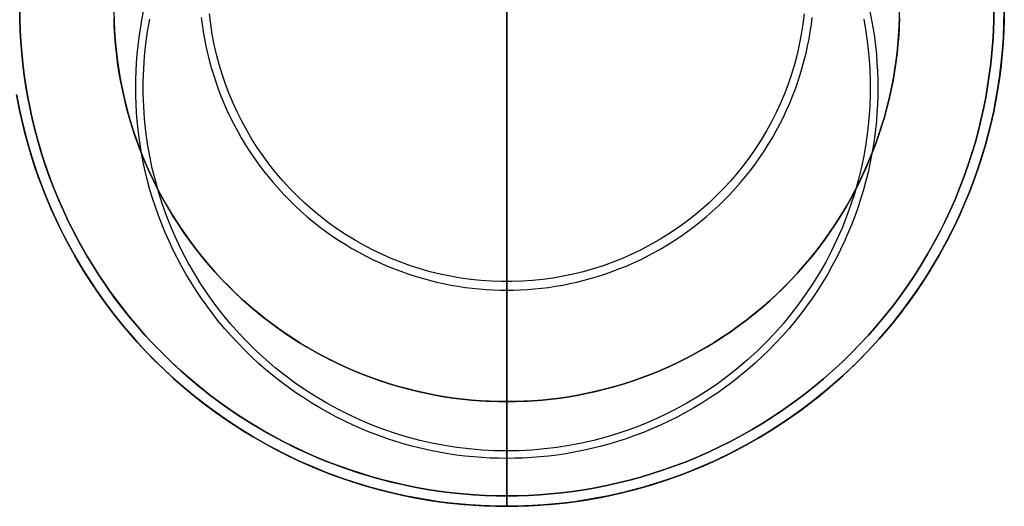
# Model space of a CAD drawing. Header units: millimetres. Extents: x -165 to 165, y -140 to 140.
# Tile 23 of 38: x 45 to 64, y -140 to -131. Entities that reach past the tile are written whole.
import ezdxf

# ---------------------------------------------------------------- set-up
doc = ezdxf.new("R2010")
doc.units = ezdxf.units.MM
doc.header["$MEASUREMENT"] = 0
doc.layers.add('Predefinito', color=5, linetype='Continuous')

# ---------------------------------------------------------------- blocks, each defined once
blk = doc.blocks.new('(#617) SUMATRA')
at = {"layer": 'Predefinito'}
for points in [[(54.5, -138), (54.5, -122)], [(48.667, -130.662), (48.684, -130.797), (48.704, -130.932), (48.728, -131.068), (48.755, -131.205), (48.785, -131.341), (48.819, -131.478), (48.857, -131.615), (48.898, -131.752), (48.942, -131.889), (48.99, -132.025), (49.042, -132.161), (49.098, -132.296), (49.157, -132.43), (49.219, -132.564), (49.286, -132.696), (49.356, -132.827), (49.429, -132.957), (49.506, -133.085), (49.587, -133.212), (49.671, -133.337), (49.758, -133.46), (49.849, -133.581), (49.943, -133.7), (50.04, -133.816), (50.14, -133.93), (50.243, -134.042), (50.349, -134.151), (50.458, -134.257), (50.57, -134.36), (50.684, -134.46), (50.8, -134.557), (50.919, -134.651), (51.04, -134.742), (51.163, -134.829), (51.288, -134.913), (51.415, -134.994), (51.543, -135.071), (51.673, -135.144), (51.804, -135.214), (51.936, -135.281), (52.07, -135.343), (52.204, -135.402), (52.339, -135.458), (52.475, -135.51), (52.611, -135.558), (52.748, -135.602), (52.885, -135.643), (53.022, -135.681), (53.159, -135.715), (53.295, -135.745), (53.432, -135.772), (53.568, -135.796), (53.703, -135.816), (53.838, -135.833), (53.973, -135.846), (54.106, -135.857), (54.238, -135.864), (54.37, -135.869), (54.5, -135.87), (54.63, -135.869), (54.762, -135.864), (54.894, -135.857), (55.027, -135.846), (55.162, -135.833), (55.297, -135.816), (55.432, -135.796), (55.568, -135.772), (55.705, -135.745), (55.841, -135.715), (55.978, -135.681), (56.115, -135.643), (56.252, -135.602), (56.389, -135.558), (56.525, -135.51), (56.661, -135.458), (56.796, -135.402), (56.93, -135.343), (57.064, -135.281), (57.196, -135.214), (57.327, -135.144), (57.457, -135.071), (57.585, -134.994), (57.712, -134.913), (57.837, -134.829), (57.96, -134.742), (58.081, -134.651), (58.2, -134.557), (58.316, -134.46), (58.43, -134.36), (58.542, -134.257), (58.651, -134.151), (58.757, -134.042), (58.86, -133.93), (58.96, -133.816), (59.057, -133.7), (59.151, -133.581), (59.242, -133.46), (59.329, -133.337), (59.413, -133.212), (59.494, -133.085), (59.571, -132.957), (59.644, -132.827), (59.714, -132.696), (59.781, -132.564), (59.843, -132.43), (59.902, -132.296), (59.958, -132.161), (60.01, -132.025), (60.058, -131.889), (60.102, -131.752), (60.143, -131.615), (60.181, -131.478), (60.215, -131.341), (60.245, -131.205), (60.272, -131.068), (60.296, -130.932), (60.316, -130.797), (60.333, -130.662)], [(60.177, -130.59), (60.153, -130.786), (60.123, -130.98), (60.085, -131.174), (60.042, -131.366), (59.991, -131.556), (59.934, -131.745), (59.871, -131.931), (59.801, -132.116), (59.725, -132.297), (59.642, -132.476), (59.554, -132.652), (59.459, -132.825), (59.359, -132.995), (59.252, -133.161), (59.14, -133.323), (59.023, -133.481), (58.9, -133.635), (58.772, -133.785), (58.639, -133.93), (58.501, -134.07), (58.358, -134.206), (58.21, -134.337), (58.058, -134.462), (57.902, -134.582), (57.742, -134.697), (57.578, -134.806), (57.41, -134.91), (57.239, -135.007), (57.065, -135.099), (56.887, -135.184), (56.707, -135.263), (56.524, -135.336), (56.338, -135.403), (56.151, -135.463), (55.961, -135.517), (55.77, -135.564), (55.577, -135.605), (55.383, -135.639), (55.188, -135.666), (54.992, -135.686), (54.795, -135.7), (54.599, -135.707), (54.401, -135.707), (54.205, -135.7), (54.008, -135.686), (53.812, -135.666), (53.617, -135.639), (53.423, -135.605), (53.23, -135.564), (53.039, -135.517), (52.849, -135.463), (52.662, -135.403), (52.476, -135.336), (52.293, -135.263), (52.113, -135.184), (51.935, -135.099), (51.761, -135.007), (51.59, -134.91), (51.422, -134.806), (51.258, -134.697), (51.098, -134.582), (50.942, -134.462), (50.79, -134.337), (50.642, -134.206), (50.499, -134.07), (50.361, -133.93), (50.228, -133.785), (50.1, -133.635), (49.977, -133.481), (49.86, -133.323), (49.748, -133.161), (49.641, -132.995), (49.541, -132.825), (49.446, -132.652), (49.358, -132.476), (49.275, -132.297), (49.199, -132.116), (49.129, -131.931), (49.066, -131.745), (49.009, -131.556), (48.958, -131.366), (48.915, -131.174), (48.877, -130.98), (48.847, -130.786), (48.823, -130.59)], [(64, -130.5), (63.998, -130.711), (63.991, -130.924), (63.979, -131.138), (63.962, -131.354), (63.939, -131.571), (63.912, -131.789), (63.879, -132.008), (63.841, -132.229), (63.798, -132.449), (63.749, -132.671), (63.694, -132.892), (63.633, -133.114), (63.567, -133.335), (63.495, -133.557), (63.417, -133.777), (63.333, -133.997), (63.243, -134.216), (63.148, -134.433), (63.046, -134.649), (62.939, -134.863), (62.825, -135.076), (62.707, -135.286), (62.582, -135.493), (62.451, -135.698), (62.316, -135.901), (62.174, -136.1), (62.027, -136.296), (61.875, -136.488), (61.718, -136.676), (61.556, -136.861), (61.389, -137.041), (61.218, -137.218), (61.041, -137.389), (60.861, -137.556), (60.676, -137.718), (60.488, -137.875), (60.296, -138.027), (60.1, -138.174), (59.901, -138.316), (59.698, -138.451), (59.493, -138.582), (59.286, -138.707), (59.076, -138.825), (58.863, -138.939), (58.649, -139.046), (58.433, -139.148), (58.216, -139.243), (57.997, -139.333), (57.777, -139.417), (57.557, -139.495), (57.335, -139.567), (57.114, -139.633), (56.892, -139.694), (56.671, -139.749), (56.449, -139.798), (56.229, -139.841), (56.008, -139.879), (55.789, -139.912), (55.571, -139.939), (55.354, -139.962), (55.138, -139.979), (54.924, -139.991), (54.711, -139.998), (54.5, -140), (54.289, -139.998), (54.076, -139.991), (53.862, -139.979), (53.646, -139.962), (53.429, -139.939), (53.211, -139.912), (52.992, -139.879), (52.771, -139.841), (52.551, -139.798), (52.329, -139.749), (52.108, -139.694), (51.886, -139.633), (51.665, -139.567), (51.443, -139.495), (51.223, -139.417), (51.003, -139.333), (50.784, -139.243), (50.567, -139.148), (50.351, -139.046), (50.137, -138.939), (49.924, -138.825), (49.714, -138.707), (49.507, -138.582), (49.302, -138.451), (49.099, -138.316), (48.9, -138.174), (48.704, -138.027), (48.512, -137.875), (48.324, -137.718), (48.139, -137.556), (47.959, -137.389), (47.782, -137.218), (47.611, -137.041), (47.444, -136.861), (47.282, -136.676), (47.125, -136.488), (46.973, -136.296), (46.826, -136.1), (46.684, -135.901), (46.549, -135.698), (46.418, -135.493), (46.293, -135.286), (46.175, -135.076), (46.061, -134.863), (45.954, -134.649), (45.852, -134.433), (45.757, -134.216), (45.667, -133.997), (45.583, -133.777), (45.505, -133.557), (45.433, -133.335), (45.367, -133.114), (45.306, -132.892), (45.251, -132.671), (45.202, -132.449), (45.159, -132.229)], [(64, -130.5), (63.994, -130.828), (63.977, -131.155), (63.949, -131.482), (63.91, -131.808), (63.859, -132.132), (63.797, -132.454), (63.724, -132.773), (63.64, -133.091), (63.545, -133.404), (63.439, -133.715), (63.323, -134.022), (63.196, -134.324), (63.059, -134.622), (62.912, -134.915), (62.754, -135.203), (62.587, -135.485), (62.41, -135.761), (62.224, -136.031), (62.029, -136.294), (61.824, -136.55), (61.611, -136.8), (61.389, -137.041), (61.159, -137.275), (60.921, -137.501), (60.676, -137.719), (60.423, -137.927), (60.163, -138.127), (59.897, -138.318), (59.624, -138.5), (59.344, -138.672), (59.059, -138.834), (58.769, -138.987), (58.474, -139.129), (58.173, -139.261), (57.869, -139.383), (57.56, -139.494), (57.248, -139.594), (56.932, -139.683), (56.614, -139.762), (56.293, -139.829), (55.97, -139.886), (55.645, -139.931), (55.319, -139.965), (54.992, -139.987), (54.664, -139.999), (54.336, -139.999), (54.008, -139.987), (53.681, -139.965), (53.355, -139.931), (53.03, -139.886), (52.707, -139.829), (52.386, -139.762), (52.068, -139.683), (51.752, -139.594), (51.44, -139.494), (51.131, -139.383), (50.827, -139.261), (50.526, -139.129), (50.231, -138.987), (49.941, -138.834), (49.656, -138.672), (49.376, -138.5), (49.103, -138.318), (48.837, -138.127), (48.577, -137.927), (48.324, -137.719), (48.079, -137.501), (47.841, -137.275), (47.611, -137.041), (47.389, -136.8), (47.176, -136.55), (46.971, -136.294), (46.776, -136.031), (46.59, -135.761), (46.413, -135.485), (46.246, -135.203), (46.088, -134.915), (45.941, -134.622), (45.804, -134.324), (45.677, -134.022), (45.561, -133.715), (45.455, -133.404), (45.36, -133.091), (45.276, -132.773), (45.203, -132.454), (45.141, -132.132)], [(64, -130.5), (63.994, -130.828), (63.977, -131.155), (63.949, -131.482), (63.91, -131.808), (63.859, -132.132), (63.797, -132.454), (63.724, -132.773), (63.64, -133.091), (63.545, -133.404), (63.439, -133.715), (63.323, -134.022), (63.196, -134.324), (63.059, -134.622), (62.912, -134.915), (62.754, -135.203), (62.587, -135.485), (62.41, -135.761), (62.224, -136.031), (62.029, -136.294), (61.824, -136.55), (61.611, -136.8), (61.389, -137.041), (61.159, -137.275), (60.921, -137.501), (60.676, -137.719), (60.423, -137.927), (60.163, -138.127), (59.897, -138.318), (59.624, -138.5), (59.344, -138.672), (59.059, -138.834), (58.769, -138.987), (58.474, -139.129), (58.173, -139.261), (57.869, -139.383), (57.56, -139.494), (57.248, -139.594), (56.932, -139.683), (56.614, -139.762), (56.293, -139.829), (55.97, -139.886), (55.645, -139.931), (55.319, -139.965), (54.992, -139.987), (54.664, -139.999), (54.336, -139.999), (54.008, -139.987), (53.681, -139.965), (53.355, -139.931), (53.03, -139.886), (52.707, -139.829), (52.386, -139.762), (52.068, -139.683), (51.752, -139.594), (51.44, -139.494), (51.131, -139.383), (50.827, -139.261), (50.526, -139.129), (50.231, -138.987), (49.941, -138.834), (49.656, -138.672), (49.376, -138.5), (49.103, -138.318), (48.837, -138.127), (48.577, -137.927), (48.324, -137.719), (48.079, -137.501), (47.841, -137.275), (47.611, -137.041), (47.389, -136.8), (47.176, -136.55), (46.971, -136.294), (46.776, -136.031), (46.59, -135.761), (46.413, -135.485), (46.246, -135.203), (46.088, -134.915), (45.941, -134.622), (45.804, -134.324), (45.677, -134.022), (45.561, -133.715), (45.455, -133.404), (45.36, -133.091), (45.276, -132.773), (45.203, -132.454), (45.141, -132.132)], [(63.8, -130.5), (63.798, -130.706), (63.791, -130.915), (63.779, -131.124), (63.762, -131.336), (63.741, -131.548), (63.714, -131.762), (63.682, -131.977), (63.645, -132.192), (63.602, -132.408), (63.554, -132.625), (63.5, -132.842), (63.441, -133.059), (63.376, -133.276), (63.305, -133.492), (63.229, -133.708), (63.147, -133.923), (63.059, -134.137), (62.966, -134.35), (62.866, -134.562), (62.761, -134.771), (62.65, -134.979), (62.534, -135.185), (62.412, -135.388), (62.284, -135.589), (62.151, -135.787), (62.013, -135.982), (61.869, -136.174), (61.72, -136.362), (61.566, -136.546), (61.408, -136.727), (61.244, -136.904), (61.076, -137.076), (60.904, -137.244), (60.727, -137.408), (60.546, -137.566), (60.362, -137.72), (60.174, -137.869), (59.982, -138.013), (59.787, -138.151), (59.589, -138.284), (59.388, -138.412), (59.185, -138.534), (58.979, -138.65), (58.771, -138.761), (58.562, -138.866), (58.35, -138.966), (58.137, -139.059), (57.923, -139.147), (57.708, -139.229), (57.492, -139.305), (57.276, -139.376), (57.059, -139.441), (56.842, -139.5), (56.625, -139.554), (56.408, -139.602), (56.192, -139.645), (55.977, -139.682), (55.762, -139.714), (55.548, -139.741), (55.336, -139.762), (55.124, -139.779), (54.915, -139.791), (54.706, -139.798), (54.5, -139.8), (54.294, -139.798), (54.085, -139.791), (53.876, -139.779), (53.664, -139.762), (53.452, -139.741), (53.238, -139.714), (53.023, -139.682), (52.808, -139.645), (52.592, -139.602), (52.375, -139.554), (52.158, -139.5), (51.941, -139.441), (51.724, -139.376), (51.508, -139.305), (51.292, -139.229), (51.077, -139.147), (50.863, -139.059), (50.65, -138.966), (50.438, -138.866), (50.229, -138.761), (50.021, -138.65), (49.815, -138.534), (49.612, -138.412), (49.411, -138.284), (49.213, -138.151), (49.018, -138.013), (48.826, -137.869), (48.638, -137.72), (48.454, -137.566), (48.273, -137.408), (48.096, -137.244), (47.924, -137.076), (47.756, -136.904), (47.592, -136.727), (47.434, -136.546), (47.28, -136.362), (47.131, -136.174), (46.987, -135.982), (46.849, -135.787), (46.716, -135.589), (46.588, -135.388), (46.466, -135.185), (46.35, -134.979), (46.239, -134.771), (46.134, -134.562), (46.034, -134.35), (45.941, -134.137), (45.853, -133.923), (45.771, -133.708), (45.695, -133.492), (45.624, -133.276), (45.559, -133.059), (45.5, -132.842), (45.446, -132.625), (45.398, -132.408), (45.355, -132.192), (45.318, -131.977), (45.286, -131.762), (45.259, -131.548), (45.238, -131.336), (45.221, -131.124), (45.209, -130.915), (45.202, -130.706), (45.2, -130.5)], [(47.002, -130.666), (47.007, -130.834), (47.017, -131.004), (47.03, -131.174), (47.048, -131.345), (47.069, -131.518), (47.095, -131.691), (47.125, -131.865), (47.16, -132.039), (47.198, -132.214), (47.242, -132.389), (47.29, -132.564), (47.342, -132.739), (47.399, -132.913), (47.46, -133.087), (47.527, -133.261), (47.597, -133.433), (47.673, -133.605), (47.753, -133.776), (47.838, -133.945), (47.927, -134.112), (48.021, -134.278), (48.12, -134.442), (48.223, -134.604), (48.33, -134.764), (48.441, -134.921), (48.557, -135.075), (48.677, -135.227), (48.801, -135.376), (48.929, -135.522), (49.061, -135.664), (49.197, -135.803), (49.336, -135.939), (49.478, -136.071), (49.624, -136.199), (49.773, -136.323), (49.925, -136.443), (50.079, -136.559), (50.236, -136.67), (50.396, -136.777), (50.558, -136.88), (50.722, -136.979), (50.888, -137.073), (51.055, -137.162), (51.224, -137.247), (51.395, -137.327), (51.567, -137.403), (51.739, -137.473), (51.913, -137.54), (52.087, -137.601), (52.261, -137.658), (52.436, -137.71), (52.611, -137.758), (52.786, -137.802), (52.961, -137.84), (53.135, -137.875), (53.309, -137.905), (53.482, -137.931), (53.655, -137.952), (53.826, -137.97), (53.996, -137.983), (54.166, -137.993), (54.334, -137.998), (54.5, -138), (54.666, -137.998), (54.834, -137.993), (55.004, -137.983), (55.174, -137.97), (55.345, -137.952), (55.518, -137.931), (55.691, -137.905), (55.865, -137.875), (56.039, -137.84), (56.214, -137.802), (56.389, -137.758), (56.564, -137.71), (56.739, -137.658), (56.913, -137.601), (57.087, -137.54), (57.261, -137.473), (57.433, -137.403), (57.605, -137.327), (57.776, -137.247), (57.945, -137.162), (58.112, -137.073), (58.278, -136.979), (58.442, -136.88), (58.604, -136.777), (58.764, -136.67), (58.921, -136.559), (59.075, -136.443), (59.227, -136.323), (59.376, -136.199), (59.522, -136.071), (59.664, -135.939), (59.803, -135.803), (59.939, -135.664), (60.071, -135.522), (60.199, -135.376), (60.323, -135.227), (60.443, -135.075), (60.559, -134.921), (60.67, -134.764), (60.777, -134.604), (60.88, -134.442), (60.979, -134.278), (61.073, -134.112), (61.162, -133.945), (61.247, -133.776), (61.327, -133.605), (61.403, -133.433), (61.473, -133.261), (61.54, -133.087), (61.601, -132.913), (61.658, -132.739), (61.71, -132.564), (61.758, -132.389), (61.802, -132.214), (61.84, -132.039), (61.875, -131.865), (61.905, -131.691), (61.931, -131.518), (61.952, -131.345), (61.97, -131.174), (61.983, -131.004), (61.993, -130.834), (61.998, -130.666)], [(47, -130.5), (47.004, -130.759), (47.018, -131.017), (47.04, -131.275), (47.071, -131.532), (47.111, -131.788), (47.16, -132.042), (47.218, -132.295), (47.284, -132.545), (47.359, -132.793), (47.443, -133.038), (47.534, -133.28), (47.634, -133.519), (47.743, -133.754), (47.859, -133.985), (47.983, -134.213), (48.115, -134.435), (48.255, -134.653), (48.402, -134.866), (48.556, -135.074), (48.718, -135.277), (48.886, -135.473), (49.061, -135.664), (49.243, -135.849), (49.43, -136.027), (49.624, -136.199), (49.824, -136.364), (50.029, -136.522), (50.24, -136.672), (50.455, -136.816), (50.676, -136.952), (50.9, -137.08), (51.13, -137.2), (51.363, -137.312), (51.6, -137.417), (51.84, -137.513), (52.084, -137.6), (52.331, -137.679), (52.58, -137.75), (52.831, -137.812), (53.084, -137.865), (53.34, -137.91), (53.596, -137.945), (53.853, -137.972), (54.112, -137.99), (54.371, -137.999), (54.629, -137.999), (54.888, -137.99), (55.147, -137.972), (55.404, -137.945), (55.66, -137.91), (55.916, -137.865), (56.169, -137.812), (56.42, -137.75), (56.669, -137.679), (56.916, -137.6), (57.16, -137.513), (57.4, -137.417), (57.637, -137.312), (57.87, -137.2), (58.1, -137.08), (58.324, -136.952), (58.545, -136.816), (58.76, -136.672), (58.971, -136.522), (59.176, -136.364), (59.376, -136.199), (59.57, -136.027), (59.757, -135.849), (59.939, -135.664), (60.114, -135.473), (60.282, -135.277), (60.444, -135.074), (60.598, -134.866), (60.745, -134.653), (60.885, -134.435), (61.017, -134.213), (61.141, -133.985), (61.257, -133.754), (61.366, -133.519), (61.466, -133.28), (61.557, -133.038), (61.641, -132.793), (61.716, -132.545), (61.782, -132.295), (61.84, -132.042), (61.889, -131.788), (61.929, -131.532), (61.96, -131.275), (61.982, -131.017), (61.996, -130.759), (62, -130.5)], [(47, -130.5), (47.004, -130.759), (47.018, -131.017), (47.04, -131.275), (47.071, -131.532), (47.111, -131.788), (47.16, -132.042), (47.218, -132.295), (47.284, -132.545), (47.359, -132.793), (47.443, -133.038), (47.534, -133.28), (47.634, -133.519), (47.743, -133.754), (47.859, -133.985), (47.983, -134.213), (48.115, -134.435), (48.255, -134.653), (48.402, -134.866), (48.556, -135.074), (48.718, -135.277), (48.886, -135.473), (49.061, -135.664), (49.243, -135.849), (49.43, -136.027), (49.624, -136.199), (49.824, -136.364), (50.029, -136.522), (50.24, -136.672), (50.455, -136.816), (50.676, -136.952), (50.9, -137.08), (51.13, -137.2), (51.363, -137.312), (51.6, -137.417), (51.84, -137.513), (52.084, -137.6), (52.331, -137.679), (52.58, -137.75), (52.831, -137.812), (53.084, -137.865), (53.34, -137.91), (53.596, -137.945), (53.853, -137.972), (54.112, -137.99), (54.371, -137.999), (54.629, -137.999), (54.888, -137.99), (55.147, -137.972), (55.404, -137.945), (55.66, -137.91), (55.916, -137.865), (56.169, -137.812), (56.42, -137.75), (56.669, -137.679), (56.916, -137.6), (57.16, -137.513), (57.4, -137.417), (57.637, -137.312), (57.87, -137.2), (58.1, -137.08), (58.324, -136.952), (58.545, -136.816), (58.76, -136.672), (58.971, -136.522), (59.176, -136.364), (59.376, -136.199), (59.57, -136.027), (59.757, -135.849), (59.939, -135.664), (60.114, -135.473), (60.282, -135.277), (60.444, -135.074), (60.598, -134.866), (60.745, -134.653), (60.885, -134.435), (61.017, -134.213), (61.141, -133.985), (61.257, -133.754), (61.366, -133.519), (61.466, -133.28), (61.557, -133.038), (61.641, -132.793), (61.716, -132.545), (61.782, -132.295), (61.84, -132.042), (61.889, -131.788), (61.929, -131.532), (61.96, -131.275), (61.982, -131.017), (61.996, -130.759), (62, -130.5)], [(54.5, -140), (54.5, -138)]]:
    blk.add_lwpolyline(points, dxfattribs=at)
at = {"layer": 'Predefinito', "extrusion": (1, 0, 0)}
for points in [[(-130, 56.982), (-130.238, 56.986), (-130.476, 56.998), (-130.713, 57.018), (-130.949, 57.047), (-131.185, 57.083), (-131.418, 57.127), (-131.651, 57.179), (-131.881, 57.239), (-132.109, 57.307), (-132.335, 57.382), (-132.558, 57.465), (-132.778, 57.556), (-132.995, 57.653), (-133.209, 57.759), (-133.419, 57.871), (-133.624, 57.991), (-133.826, 58.117), (-134.023, 58.25), (-134.216, 58.39), (-134.404, 58.536), (-134.587, 58.689), (-134.764, 58.847), (-134.936, 59.012), (-135.103, 59.182), (-135.263, 59.358), (-135.417, 59.539), (-135.566, 59.725), (-135.707, 59.916)], [(-135.707, 59.916), (-135.711, 59.922), (-135.716, 59.927), (-135.72, 59.932), (-135.725, 59.937), (-135.729, 59.942), (-135.734, 59.947), (-135.739, 59.951), (-135.745, 59.956), (-135.75, 59.96), (-135.755, 59.964), (-135.761, 59.968), (-135.767, 59.971), (-135.773, 59.975), (-135.779, 59.978), (-135.785, 59.981), (-135.791, 59.984), (-135.797, 59.986), (-135.803, 59.989), (-135.81, 59.991), (-135.816, 59.993), (-135.823, 59.994), (-135.83, 59.996), (-135.836, 59.997), (-135.843, 59.998), (-135.85, 59.999), (-135.856, 60), (-135.863, 60), (-135.87, 60)], [(-138, 0), (-138, 36)], [(-139.8, 60), (-139.807, 60), (-139.814, 60), (-139.82, 59.999), (-139.827, 59.998), (-139.834, 59.997), (-139.841, 59.996), (-139.847, 59.994), (-139.854, 59.993), (-139.861, 59.991), (-139.867, 59.988), (-139.873, 59.986), (-139.88, 59.983), (-139.886, 59.981), (-139.892, 59.978), (-139.898, 59.974), (-139.904, 59.971), (-139.91, 59.967), (-139.915, 59.963), (-139.921, 59.959), (-139.926, 59.955), (-139.931, 59.951), (-139.937, 59.946), (-139.941, 59.941), (-139.946, 59.937), (-139.951, 59.931), (-139.955, 59.926), (-139.959, 59.921), (-139.963, 59.915), (-139.967, 59.91), (-139.971, 59.904), (-139.974, 59.898), (-139.978, 59.892), (-139.981, 59.886), (-139.983, 59.88), (-139.986, 59.873), (-139.988, 59.867), (-139.991, 59.861), (-139.993, 59.854), (-139.994, 59.847), (-139.996, 59.841), (-139.997, 59.834), (-139.998, 59.827), (-139.999, 59.82), (-140, 59.814), (-140, 59.807), (-140, 59.8)], [(-140, 59.8), (-140, 0)]]:
    blk.add_lwpolyline(points, dxfattribs=at)
blk = doc.blocks.new('(#620) SUMATRA PIEDINO')
at = {"layer": 'Predefinito'}
for points in [[(2.229, -9.341), (2.449, -9.298), (2.671, -9.249), (2.892, -9.194), (3.114, -9.133), (3.335, -9.067), (3.557, -8.995), (3.777, -8.917), (3.997, -8.833), (4.216, -8.743), (4.433, -8.648), (4.649, -8.546), (4.863, -8.439), (5.076, -8.325), (5.286, -8.207), (5.493, -8.082), (5.698, -7.951), (5.901, -7.816), (6.1, -7.674), (6.296, -7.527), (6.488, -7.375), (6.676, -7.218), (6.861, -7.056), (7.041, -6.889), (7.218, -6.718), (7.389, -6.541), (7.556, -6.361), (7.718, -6.176), (7.875, -5.988), (8.027, -5.796), (8.174, -5.6), (8.316, -5.401), (8.451, -5.198), (8.582, -4.993), (8.707, -4.786), (8.825, -4.576), (8.939, -4.363), (9.046, -4.149), (9.148, -3.933), (9.243, -3.716), (9.333, -3.497), (9.417, -3.277), (9.495, -3.057), (9.567, -2.835), (9.633, -2.614), (9.694, -2.392), (9.749, -2.171), (9.798, -1.949), (9.841, -1.729), (9.879, -1.508), (9.912, -1.289), (9.939, -1.071), (9.962, -0.854), (9.979, -0.638), (9.991, -0.424), (9.998, -0.211), (10, 0), (9.998, 0.211), (9.991, 0.424), (9.979, 0.638), (9.962, 0.854), (9.939, 1.071), (9.912, 1.289), (9.879, 1.508), (9.841, 1.729), (9.798, 1.949), (9.749, 2.171), (9.694, 2.392), (9.633, 2.614), (9.567, 2.835), (9.495, 3.057), (9.417, 3.277), (9.333, 3.497), (9.243, 3.716), (9.148, 3.933), (9.046, 4.149), (8.939, 4.363), (8.825, 4.576), (8.707, 4.786), (8.582, 4.993), (8.451, 5.198), (8.316, 5.401), (8.174, 5.6), (8.027, 5.796), (7.875, 5.988), (7.718, 6.176), (7.556, 6.361), (7.389, 6.541), (7.218, 6.718), (7.041, 6.889), (6.861, 7.056), (6.676, 7.218), (6.488, 7.375), (6.296, 7.527), (6.1, 7.674), (5.901, 7.816), (5.698, 7.951), (5.493, 8.082), (5.286, 8.207), (5.076, 8.325), (4.863, 8.439), (4.649, 8.546), (4.433, 8.648), (4.216, 8.743), (3.997, 8.833), (3.777, 8.917), (3.557, 8.995), (3.335, 9.067), (3.114, 9.133), (2.892, 9.194), (2.671, 9.249), (2.449, 9.298), (2.229, 9.341), (2.008, 9.379), (1.789, 9.412), (1.571, 9.439), (1.354, 9.462), (1.138, 9.479), (0.924, 9.491), (0.711, 9.498), (0.5, 9.5)], [(2.132, -9.359), (2.454, -9.297), (2.773, -9.224), (3.091, -9.14), (3.404, -9.045), (3.715, -8.939), (4.022, -8.823), (4.324, -8.696), (4.622, -8.559), (4.915, -8.412), (5.203, -8.254), (5.485, -8.087), (5.761, -7.91), (6.031, -7.724), (6.294, -7.529), (6.55, -7.324), (6.8, -7.111), (7.041, -6.889), (7.275, -6.659), (7.501, -6.421), (7.719, -6.176), (7.927, -5.923), (8.127, -5.663), (8.318, -5.397), (8.5, -5.124), (8.672, -4.844), (8.834, -4.559), (8.987, -4.269), (9.129, -3.974), (9.261, -3.673), (9.383, -3.369), (9.494, -3.06), (9.594, -2.748), (9.683, -2.432), (9.762, -2.114), (9.829, -1.793), (9.886, -1.47), (9.931, -1.145), (9.965, -0.819), (9.987, -0.492), (9.999, -0.164), (9.999, 0.164), (9.987, 0.492), (9.965, 0.819), (9.931, 1.145), (9.886, 1.47), (9.829, 1.793), (9.762, 2.114), (9.683, 2.432), (9.594, 2.748), (9.494, 3.06), (9.383, 3.369), (9.261, 3.673), (9.129, 3.974), (8.987, 4.269), (8.834, 4.559), (8.672, 4.844), (8.5, 5.124), (8.318, 5.397), (8.127, 5.663), (7.927, 5.923), (7.719, 6.176), (7.501, 6.421), (7.275, 6.659), (7.041, 6.889), (6.8, 7.111), (6.55, 7.324), (6.294, 7.529), (6.031, 7.724), (5.761, 7.91), (5.485, 8.087), (5.203, 8.254), (4.915, 8.412), (4.622, 8.559), (4.324, 8.696), (4.022, 8.823), (3.715, 8.939), (3.404, 9.045), (3.091, 9.14), (2.773, 9.224), (2.454, 9.297), (2.132, 9.359), (1.808, 9.41), (1.482, 9.449), (1.155, 9.477), (0.828, 9.494), (0.5, 9.5)], [(2.132, -9.359), (2.454, -9.297), (2.773, -9.224), (3.091, -9.14), (3.404, -9.045), (3.715, -8.939), (4.022, -8.823), (4.324, -8.696), (4.622, -8.559), (4.915, -8.412), (5.203, -8.254), (5.485, -8.087), (5.761, -7.91), (6.031, -7.724), (6.294, -7.529), (6.55, -7.324), (6.8, -7.111), (7.041, -6.889), (7.275, -6.659), (7.501, -6.421), (7.719, -6.176), (7.927, -5.923), (8.127, -5.663), (8.318, -5.397), (8.5, -5.124), (8.672, -4.844), (8.834, -4.559), (8.987, -4.269), (9.129, -3.974), (9.261, -3.673), (9.383, -3.369), (9.494, -3.06), (9.594, -2.748), (9.683, -2.432), (9.762, -2.114), (9.829, -1.793), (9.886, -1.47), (9.931, -1.145), (9.965, -0.819), (9.987, -0.492), (9.999, -0.164), (9.999, 0.164), (9.987, 0.492), (9.965, 0.819), (9.931, 1.145), (9.886, 1.47), (9.829, 1.793), (9.762, 2.114), (9.683, 2.432), (9.594, 2.748), (9.494, 3.06), (9.383, 3.369), (9.261, 3.673), (9.129, 3.974), (8.987, 4.269), (8.834, 4.559), (8.672, 4.844), (8.5, 5.124), (8.318, 5.397), (8.127, 5.663), (7.927, 5.923), (7.719, 6.176), (7.501, 6.421), (7.275, 6.659), (7.041, 6.889), (6.8, 7.111), (6.55, 7.324), (6.294, 7.529), (6.031, 7.724), (5.761, 7.91), (5.485, 8.087), (5.203, 8.254), (4.915, 8.412), (4.622, 8.559), (4.324, 8.696), (4.022, 8.823), (3.715, 8.939), (3.404, 9.045), (3.091, 9.14), (2.773, 9.224), (2.454, 9.297), (2.132, 9.359), (1.808, 9.41), (1.482, 9.449), (1.155, 9.477), (0.828, 9.494), (0.5, 9.5)], [(0.5, -9.3), (0.706, -9.298), (0.915, -9.291), (1.124, -9.279), (1.336, -9.262), (1.548, -9.241), (1.762, -9.214), (1.977, -9.182), (2.192, -9.145), (2.408, -9.102), (2.625, -9.054), (2.842, -9), (3.059, -8.941), (3.276, -8.876), (3.492, -8.805), (3.708, -8.729), (3.923, -8.647), (4.137, -8.559), (4.35, -8.466), (4.562, -8.366), (4.771, -8.261), (4.979, -8.15), (5.185, -8.034), (5.388, -7.912), (5.589, -7.784), (5.787, -7.651), (5.982, -7.513), (6.174, -7.369), (6.362, -7.22), (6.546, -7.066), (6.727, -6.908), (6.904, -6.744), (7.076, -6.576), (7.244, -6.404), (7.408, -6.227), (7.566, -6.046), (7.72, -5.862), (7.869, -5.674), (8.013, -5.482), (8.151, -5.287), (8.284, -5.089), (8.412, -4.888), (8.534, -4.685), (8.65, -4.479), (8.761, -4.271), (8.866, -4.062), (8.966, -3.85), (9.059, -3.637), (9.147, -3.423), (9.229, -3.208), (9.305, -2.992), (9.376, -2.776), (9.441, -2.559), (9.5, -2.342), (9.554, -2.125), (9.602, -1.908), (9.645, -1.692), (9.682, -1.477), (9.714, -1.262), (9.741, -1.048), (9.762, -0.836), (9.779, -0.624), (9.791, -0.415), (9.798, -0.206), (9.8, 0), (9.798, 0.206), (9.791, 0.415), (9.779, 0.624), (9.762, 0.836), (9.741, 1.048), (9.714, 1.262), (9.682, 1.477), (9.645, 1.692), (9.602, 1.908), (9.554, 2.125), (9.5, 2.342), (9.441, 2.559), (9.376, 2.776), (9.305, 2.992), (9.229, 3.208), (9.147, 3.423), (9.059, 3.637), (8.966, 3.85), (8.866, 4.062), (8.761, 4.271), (8.65, 4.479), (8.534, 4.685), (8.412, 4.888), (8.284, 5.089), (8.151, 5.287), (8.013, 5.482), (7.869, 5.674), (7.72, 5.862), (7.566, 6.046), (7.408, 6.227), (7.244, 6.404), (7.076, 6.576), (6.904, 6.744), (6.727, 6.908), (6.546, 7.066), (6.362, 7.22), (6.174, 7.369), (5.982, 7.513), (5.787, 7.651), (5.589, 7.784), (5.388, 7.912), (5.185, 8.034), (4.979, 8.15), (4.771, 8.261), (4.562, 8.366), (4.35, 8.466), (4.137, 8.559), (3.923, 8.647), (3.708, 8.729), (3.492, 8.805), (3.276, 8.876), (3.059, 8.941), (2.842, 9), (2.625, 9.054), (2.408, 9.102), (2.192, 9.145), (1.977, 9.182), (1.762, 9.214), (1.548, 9.241), (1.336, 9.262), (1.124, 9.279), (0.915, 9.291), (0.706, 9.298), (0.5, 9.3)], [(0.666, 7.498), (0.834, 7.493), (1.004, 7.483), (1.174, 7.47), (1.345, 7.452), (1.518, 7.431), (1.691, 7.405), (1.865, 7.375), (2.039, 7.34), (2.214, 7.302), (2.389, 7.258), (2.564, 7.21), (2.739, 7.158), (2.913, 7.101), (3.087, 7.04), (3.261, 6.973), (3.433, 6.903), (3.605, 6.827), (3.776, 6.747), (3.945, 6.662), (4.112, 6.573), (4.278, 6.479), (4.442, 6.38), (4.604, 6.277), (4.764, 6.17), (4.921, 6.059), (5.075, 5.943), (5.227, 5.823), (5.376, 5.699), (5.522, 5.571), (5.664, 5.439), (5.803, 5.303), (5.939, 5.164), (6.071, 5.022), (6.199, 4.876), (6.323, 4.727), (6.443, 4.575), (6.559, 4.421), (6.67, 4.264), (6.777, 4.104), (6.88, 3.942), (6.979, 3.778), (7.073, 3.612), (7.162, 3.445), (7.247, 3.276), (7.327, 3.105), (7.403, 2.933), (7.473, 2.761), (7.54, 2.587), (7.601, 2.413), (7.658, 2.239), (7.71, 2.064), (7.758, 1.889), (7.802, 1.714), (7.84, 1.539), (7.875, 1.365), (7.905, 1.191), (7.931, 1.018), (7.952, 0.845), (7.97, 0.674), (7.983, 0.504), (7.993, 0.334), (7.998, 0.166), (8, 0), (7.998, -0.166), (7.993, -0.334), (7.983, -0.504), (7.97, -0.674), (7.952, -0.845), (7.931, -1.018), (7.905, -1.191), (7.875, -1.365), (7.84, -1.539), (7.802, -1.714), (7.758, -1.889), (7.71, -2.064), (7.658, -2.239), (7.601, -2.413), (7.54, -2.587), (7.473, -2.761), (7.403, -2.933), (7.327, -3.105), (7.247, -3.276), (7.162, -3.445), (7.073, -3.612), (6.979, -3.778), (6.88, -3.942), (6.777, -4.104), (6.67, -4.264), (6.559, -4.421), (6.443, -4.575), (6.323, -4.727), (6.199, -4.876), (6.071, -5.022), (5.939, -5.164), (5.803, -5.303), (5.664, -5.439), (5.522, -5.571), (5.376, -5.699), (5.227, -5.823), (5.075, -5.943), (4.921, -6.059), (4.764, -6.17), (4.604, -6.277), (4.442, -6.38), (4.278, -6.479), (4.112, -6.573), (3.945, -6.662), (3.776, -6.747), (3.605, -6.827), (3.433, -6.903), (3.261, -6.973), (3.087, -7.04), (2.913, -7.101), (2.739, -7.158), (2.564, -7.21), (2.389, -7.258), (2.214, -7.302), (2.039, -7.34), (1.865, -7.375), (1.691, -7.405), (1.518, -7.431), (1.345, -7.452), (1.174, -7.47), (1.004, -7.483), (0.834, -7.493), (0.666, -7.498)], [(0.666, -7.498), (0.834, -7.493), (1.004, -7.483), (1.174, -7.47), (1.345, -7.452), (1.518, -7.431), (1.691, -7.405), (1.865, -7.375), (2.039, -7.34), (2.214, -7.302), (2.389, -7.258), (2.564, -7.21), (2.739, -7.158), (2.913, -7.101), (3.087, -7.04), (3.261, -6.973), (3.433, -6.903), (3.605, -6.827), (3.776, -6.747), (3.945, -6.662), (4.112, -6.573), (4.278, -6.479), (4.442, -6.38), (4.604, -6.277), (4.764, -6.17), (4.921, -6.059), (5.075, -5.943), (5.227, -5.823), (5.376, -5.699), (5.522, -5.571), (5.664, -5.439), (5.803, -5.303), (5.939, -5.164), (6.071, -5.022), (6.199, -4.876), (6.323, -4.727), (6.443, -4.575), (6.559, -4.421), (6.67, -4.264), (6.777, -4.104), (6.88, -3.942), (6.979, -3.778), (7.073, -3.612), (7.162, -3.445), (7.247, -3.276), (7.327, -3.105), (7.403, -2.933), (7.473, -2.761), (7.54, -2.587), (7.601, -2.413), (7.658, -2.239), (7.71, -2.064), (7.758, -1.889), (7.802, -1.714), (7.84, -1.539), (7.875, -1.365), (7.905, -1.191), (7.931, -1.018), (7.952, -0.845), (7.97, -0.674), (7.983, -0.504), (7.993, -0.334), (7.998, -0.166), (8, 0), (7.998, 0.166), (7.993, 0.334), (7.983, 0.504), (7.97, 0.674), (7.952, 0.845), (7.931, 1.018), (7.905, 1.191), (7.875, 1.365), (7.84, 1.539), (7.802, 1.714), (7.758, 1.889), (7.71, 2.064), (7.658, 2.239), (7.601, 2.413), (7.54, 2.587), (7.473, 2.761), (7.403, 2.933), (7.327, 3.105), (7.247, 3.276), (7.162, 3.445), (7.073, 3.612), (6.979, 3.778), (6.88, 3.942), (6.777, 4.104), (6.67, 4.264), (6.559, 4.421), (6.443, 4.575), (6.323, 4.727), (6.199, 4.876), (6.071, 5.022), (5.939, 5.164), (5.803, 5.303), (5.664, 5.439), (5.522, 5.571), (5.376, 5.699), (5.227, 5.823), (5.075, 5.943), (4.921, 6.059), (4.764, 6.17), (4.604, 6.277), (4.442, 6.38), (4.278, 6.479), (4.112, 6.573), (3.945, 6.662), (3.776, 6.747), (3.605, 6.827), (3.433, 6.903), (3.261, 6.973), (3.087, 7.04), (2.913, 7.101), (2.739, 7.158), (2.564, 7.21), (2.389, 7.258), (2.214, 7.302), (2.039, 7.34), (1.865, 7.375), (1.691, 7.405), (1.518, 7.431), (1.345, 7.452), (1.174, 7.47), (1.004, 7.483), (0.834, 7.493), (0.666, 7.498)], [(0.5, -7.5), (0.759, -7.496), (1.017, -7.482), (1.275, -7.46), (1.532, -7.429), (1.788, -7.389), (2.042, -7.34), (2.295, -7.282), (2.545, -7.216), (2.793, -7.141), (3.038, -7.057), (3.28, -6.966), (3.519, -6.866), (3.754, -6.757), (3.985, -6.641), (4.213, -6.517), (4.435, -6.385), (4.653, -6.245), (4.866, -6.098), (5.074, -5.944), (5.277, -5.782), (5.473, -5.614), (5.664, -5.439), (5.849, -5.257), (6.027, -5.07), (6.199, -4.876), (6.364, -4.676), (6.522, -4.471), (6.672, -4.26), (6.816, -4.045), (6.952, -3.824), (7.08, -3.6), (7.2, -3.37), (7.312, -3.137), (7.417, -2.9), (7.513, -2.66), (7.6, -2.416), (7.679, -2.169), (7.75, -1.92), (7.812, -1.669), (7.865, -1.416), (7.91, -1.16), (7.945, -0.904), (7.972, -0.647), (7.99, -0.388), (7.999, -0.129), (7.999, 0.129), (7.99, 0.388), (7.972, 0.647), (7.945, 0.904), (7.91, 1.16), (7.865, 1.416), (7.812, 1.669), (7.75, 1.92), (7.679, 2.169), (7.6, 2.416), (7.513, 2.66), (7.417, 2.9), (7.312, 3.137), (7.2, 3.37), (7.08, 3.6), (6.952, 3.824), (6.816, 4.045), (6.672, 4.26), (6.522, 4.471), (6.364, 4.676), (6.199, 4.876), (6.027, 5.07), (5.849, 5.257), (5.664, 5.439), (5.473, 5.614), (5.277, 5.782), (5.074, 5.944), (4.866, 6.098), (4.653, 6.245), (4.435, 6.385), (4.213, 6.517), (3.985, 6.641), (3.754, 6.757), (3.519, 6.866), (3.28, 6.966), (3.038, 7.057), (2.793, 7.141), (2.545, 7.216), (2.295, 7.282), (2.042, 7.34), (1.788, 7.389), (1.532, 7.429), (1.275, 7.46), (1.017, 7.482), (0.759, 7.496), (0.5, 7.5)], [(0.546, 6.934), (0.711, 6.967), (0.875, 6.995), (1.039, 7.02), (1.201, 7.04), (1.363, 7.057), (1.524, 7.069), (1.684, 7.078), (1.843, 7.083), (2, 7.085), (2.157, 7.083), (2.316, 7.078), (2.476, 7.069), (2.637, 7.057), (2.799, 7.04), (2.961, 7.02), (3.125, 6.995), (3.289, 6.967), (3.454, 6.934), (3.619, 6.898), (3.784, 6.857), (3.95, 6.812), (4.115, 6.762), (4.28, 6.708), (4.444, 6.65), (4.608, 6.588), (4.771, 6.521), (4.933, 6.449), (5.094, 6.374), (5.254, 6.294), (5.413, 6.209), (5.569, 6.121), (5.724, 6.027), (5.877, 5.93), (6.028, 5.829), (6.176, 5.723), (6.322, 5.614), (6.466, 5.501), (6.606, 5.383), (6.744, 5.263), (6.879, 5.138), (7.01, 5.01), (7.138, 4.879), (7.263, 4.744), (7.383, 4.606), (7.501, 4.466), (7.614, 4.322), (7.723, 4.176), (7.829, 4.028), (7.93, 3.877), (8.027, 3.724), (8.121, 3.569), (8.209, 3.413), (8.294, 3.254), (8.374, 3.094), (8.449, 2.933), (8.521, 2.771), (8.588, 2.608), (8.65, 2.444), (8.708, 2.28), (8.762, 2.115), (8.812, 1.95), (8.857, 1.784), (8.898, 1.619), (8.934, 1.454), (8.967, 1.289), (8.995, 1.125), (9.02, 0.961), (9.04, 0.799), (9.057, 0.637), (9.069, 0.476), (9.078, 0.316), (9.083, 0.157), (9.085, 0)], [(0.69, 6.817), (0.926, 6.858), (1.163, 6.891), (1.402, 6.916), (1.641, 6.932), (1.88, 6.941), (2.12, 6.941), (2.359, 6.932), (2.598, 6.916), (2.837, 6.891), (3.074, 6.858), (3.31, 6.817), (3.545, 6.768), (3.777, 6.71), (4.008, 6.645), (4.236, 6.572), (4.462, 6.49), (4.684, 6.402), (4.903, 6.305), (5.119, 6.201), (5.332, 6.09), (5.54, 5.971), (5.744, 5.846), (5.943, 5.713), (6.138, 5.573), (6.328, 5.427), (6.513, 5.275), (6.692, 5.116), (6.866, 4.951), (7.034, 4.78), (7.196, 4.603), (7.352, 4.421), (7.501, 4.234), (7.644, 4.041), (7.78, 3.844), (7.909, 3.642), (8.031, 3.436), (8.146, 3.226), (8.254, 3.012), (8.354, 2.794), (8.447, 2.573), (8.532, 2.349), (8.609, 2.122), (8.679, 1.893), (8.74, 1.661), (8.793, 1.428), (8.838, 1.192), (8.875, 0.956), (8.904, 0.718), (8.925, 0.479), (8.937, 0.24), (8.942, 0)], [(9.085, 0), (9.083, -0.157), (9.078, -0.316), (9.069, -0.476), (9.057, -0.637), (9.04, -0.799), (9.02, -0.961), (8.995, -1.125), (8.967, -1.289), (8.934, -1.454), (8.898, -1.619), (8.857, -1.784), (8.812, -1.95), (8.762, -2.115), (8.708, -2.28), (8.65, -2.444), (8.588, -2.608), (8.521, -2.771), (8.449, -2.933), (8.374, -3.094), (8.294, -3.254), (8.209, -3.413), (8.121, -3.569), (8.027, -3.724), (7.93, -3.877), (7.829, -4.028), (7.723, -4.176), (7.614, -4.322), (7.501, -4.466), (7.383, -4.606), (7.263, -4.744), (7.138, -4.879), (7.01, -5.01), (6.879, -5.138), (6.744, -5.263), (6.606, -5.383), (6.466, -5.501), (6.322, -5.614), (6.176, -5.723), (6.028, -5.829), (5.877, -5.93), (5.724, -6.027), (5.569, -6.121), (5.413, -6.209), (5.254, -6.294), (5.094, -6.374), (4.933, -6.449), (4.771, -6.521), (4.608, -6.588), (4.444, -6.65), (4.28, -6.708), (4.115, -6.762), (3.95, -6.812), (3.784, -6.857), (3.619, -6.898), (3.454, -6.934), (3.289, -6.967), (3.125, -6.995), (2.961, -7.02), (2.799, -7.04), (2.637, -7.057), (2.476, -7.069), (2.316, -7.078), (2.157, -7.083), (2, -7.085), (1.843, -7.083), (1.684, -7.078), (1.524, -7.069), (1.363, -7.057), (1.201, -7.04), (1.039, -7.02), (0.875, -6.995), (0.711, -6.967), (0.546, -6.934)], [(8.942, 0), (8.937, -0.24), (8.925, -0.479), (8.904, -0.718), (8.875, -0.956), (8.838, -1.192), (8.793, -1.428), (8.74, -1.661), (8.679, -1.893), (8.609, -2.122), (8.532, -2.349), (8.447, -2.573), (8.354, -2.794), (8.254, -3.012), (8.146, -3.226), (8.031, -3.436), (7.909, -3.642), (7.78, -3.844), (7.644, -4.041), (7.501, -4.234), (7.352, -4.421), (7.196, -4.603), (7.034, -4.78), (6.866, -4.951), (6.692, -5.116), (6.513, -5.275), (6.328, -5.427), (6.138, -5.573), (5.943, -5.713), (5.744, -5.846), (5.54, -5.971), (5.332, -6.09), (5.119, -6.201), (4.903, -6.305), (4.684, -6.402), (4.462, -6.49), (4.236, -6.572), (4.008, -6.645), (3.777, -6.71), (3.545, -6.768), (3.31, -6.817), (3.074, -6.858), (2.837, -6.891), (2.598, -6.916), (2.359, -6.932), (2.12, -6.941), (1.88, -6.941), (1.641, -6.932), (1.402, -6.916), (1.163, -6.891), (0.926, -6.858), (0.69, -6.817)], [(-8, 0), (8, 0)], [(0.5, -9.3), (0.818, -9.295), (1.135, -9.278), (1.451, -9.251), (1.766, -9.213), (2.08, -9.165), (2.392, -9.105), (2.702, -9.036), (3.009, -8.955), (3.313, -8.864), (3.614, -8.763), (3.912, -8.652), (4.205, -8.53), (4.494, -8.399), (4.779, -8.257), (5.058, -8.106), (5.332, -7.946), (5.601, -7.776), (5.863, -7.598), (6.119, -7.41), (6.369, -7.214), (6.612, -7.01), (6.848, -6.797), (7.076, -6.576), (7.297, -6.348), (7.51, -6.112), (7.714, -5.869), (7.91, -5.619), (8.098, -5.363), (8.276, -5.101), (8.446, -4.832), (8.606, -4.558), (8.757, -4.279), (8.899, -3.994), (9.03, -3.705), (9.152, -3.412), (9.263, -3.114), (9.364, -2.813), (9.455, -2.509), (9.536, -2.202), (9.605, -1.892), (9.665, -1.58), (9.713, -1.266), (9.751, -0.951), (9.778, -0.635), (9.795, -0.318), (9.8, 0)], [(8, 0), (10, 0)], [(9.085, 0), (9.8, 0)]]:
    blk.add_lwpolyline(points, dxfattribs=at)
at = {"layer": 'Predefinito', "extrusion": (1, 0, 0)}
for points in [[(7.085, 0), (7.078, 0), (7.071, 0), (7.064, -0.001), (7.057, -0.002), (7.051, -0.003), (7.044, -0.004), (7.037, -0.006), (7.03, -0.008), (7.024, -0.01), (7.017, -0.012), (7.01, -0.014), (7.004, -0.017), (6.998, -0.02), (6.991, -0.023), (6.985, -0.027), (6.979, -0.03), (6.974, -0.034), (6.968, -0.038), (6.962, -0.042), (6.957, -0.047), (6.952, -0.051), (6.947, -0.056), (6.942, -0.061)], [(0, -3), (0.337, -2.994), (0.673, -2.977), (1.008, -2.947), (1.342, -2.906), (1.675, -2.854), (2.005, -2.79), (2.333, -2.714), (2.659, -2.627), (2.981, -2.529), (3.299, -2.42), (3.614, -2.299), (3.924, -2.168), (4.229, -2.026), (4.529, -1.873), (4.824, -1.711), (5.112, -1.538), (5.395, -1.355), (5.671, -1.162), (5.94, -0.96), (6.202, -0.748), (6.457, -0.528), (6.703, -0.298), (6.942, -0.061)], [(0, -3), (-0.337, -2.994), (-0.673, -2.977), (-1.008, -2.947), (-1.342, -2.906), (-1.675, -2.854), (-2.005, -2.79), (-2.333, -2.714), (-2.659, -2.627), (-2.981, -2.529), (-3.299, -2.42), (-3.614, -2.299), (-3.924, -2.168), (-4.229, -2.026), (-4.529, -1.873), (-4.824, -1.711), (-5.112, -1.538), (-5.395, -1.355), (-5.671, -1.162), (-5.94, -0.96), (-6.202, -0.748), (-6.457, -0.528), (-6.703, -0.298), (-6.942, -0.061)], [(0, 2), (0, 17)], [(0, 0.2), (0, 2)], [(-7.085, 0), (-7.078, 0), (-7.071, 0), (-7.064, -0.001), (-7.057, -0.002), (-7.051, -0.003), (-7.044, -0.004), (-7.037, -0.006), (-7.03, -0.008), (-7.024, -0.01), (-7.017, -0.012), (-7.01, -0.014), (-7.004, -0.017), (-6.998, -0.02), (-6.991, -0.023), (-6.985, -0.027), (-6.979, -0.03), (-6.974, -0.034), (-6.968, -0.038), (-6.962, -0.042), (-6.957, -0.047), (-6.952, -0.051), (-6.947, -0.056), (-6.942, -0.061)]]:
    blk.add_lwpolyline(points, dxfattribs=at)
at = {"layer": 'Predefinito', "extrusion": (0, 1, 0)}
for points in [[(-2, -3), (-1.663, -2.994), (-1.327, -2.977), (-0.992, -2.947), (-0.658, -2.906), (-0.325, -2.854), (0.005, -2.79), (0.333, -2.714), (0.659, -2.627), (0.981, -2.529), (1.299, -2.42), (1.614, -2.299), (1.924, -2.168), (2.229, -2.026), (2.529, -1.873), (2.824, -1.711), (3.112, -1.538), (3.395, -1.355), (3.671, -1.162), (3.94, -0.96), (4.202, -0.748), (4.457, -0.528), (4.703, -0.298), (4.942, -0.061)], [(-2, -3), (-2.337, -2.994), (-2.673, -2.977), (-3.008, -2.947), (-3.342, -2.906), (-3.675, -2.854), (-4.005, -2.79), (-4.333, -2.714), (-4.659, -2.627), (-4.981, -2.529), (-5.299, -2.42), (-5.614, -2.299), (-5.924, -2.168), (-6.229, -2.026), (-6.529, -1.873), (-6.824, -1.711), (-7.112, -1.538), (-7.395, -1.355), (-7.671, -1.162), (-7.94, -0.96), (-8.202, -0.748), (-8.457, -0.528), (-8.703, -0.298), (-8.942, -0.061)], [(-9.085, 0), (-9.078, 0), (-9.071, 0), (-9.064, -0.001), (-9.057, -0.002), (-9.051, -0.003), (-9.044, -0.004), (-9.037, -0.006), (-9.03, -0.008), (-9.024, -0.01), (-9.017, -0.012), (-9.01, -0.014), (-9.004, -0.017), (-8.998, -0.02), (-8.991, -0.023), (-8.985, -0.027), (-8.979, -0.03), (-8.974, -0.034), (-8.968, -0.038), (-8.962, -0.042), (-8.957, -0.047), (-8.952, -0.051), (-8.947, -0.056), (-8.942, -0.061)], [(-9.8, 0), (-9.807, 0), (-9.814, 0), (-9.82, 0.001), (-9.827, 0.002), (-9.834, 0.003), (-9.841, 0.004), (-9.847, 0.006), (-9.854, 0.007), (-9.861, 0.009), (-9.867, 0.012), (-9.873, 0.014), (-9.88, 0.017), (-9.886, 0.019), (-9.892, 0.022), (-9.898, 0.026), (-9.904, 0.029), (-9.91, 0.033), (-9.915, 0.037), (-9.921, 0.041), (-9.926, 0.045), (-9.931, 0.049), (-9.937, 0.054), (-9.941, 0.059), (-9.946, 0.063), (-9.951, 0.069), (-9.955, 0.074), (-9.959, 0.079), (-9.963, 0.085), (-9.967, 0.09), (-9.971, 0.096), (-9.974, 0.102), (-9.978, 0.108), (-9.981, 0.114), (-9.983, 0.12), (-9.986, 0.127), (-9.988, 0.133), (-9.991, 0.139), (-9.993, 0.146), (-9.994, 0.153), (-9.996, 0.159), (-9.997, 0.166), (-9.998, 0.173), (-9.999, 0.18), (-10, 0.186), (-10, 0.193), (-10, 0.2)]]:
    blk.add_lwpolyline(points, dxfattribs=at)
blk = doc.blocks.new('(#609) Assem1')
at = {"layer": 'Predefinito'}
blk.add_blockref('(#617) SUMATRA', (0, 0), dxfattribs=at)
at = {"layer": 'Predefinito', "rotation": -90}
blk.add_blockref('(#620) SUMATRA PIEDINO', (54.5, -130, -2), dxfattribs=at)

msp = doc.modelspace()

# ---------------------------------------------------------------- block references
at = {"layer": 'Predefinito'}
msp.add_blockref('(#609) Assem1', (0, 0), dxfattribs=at)

doc.saveas('drawing.dxf')
